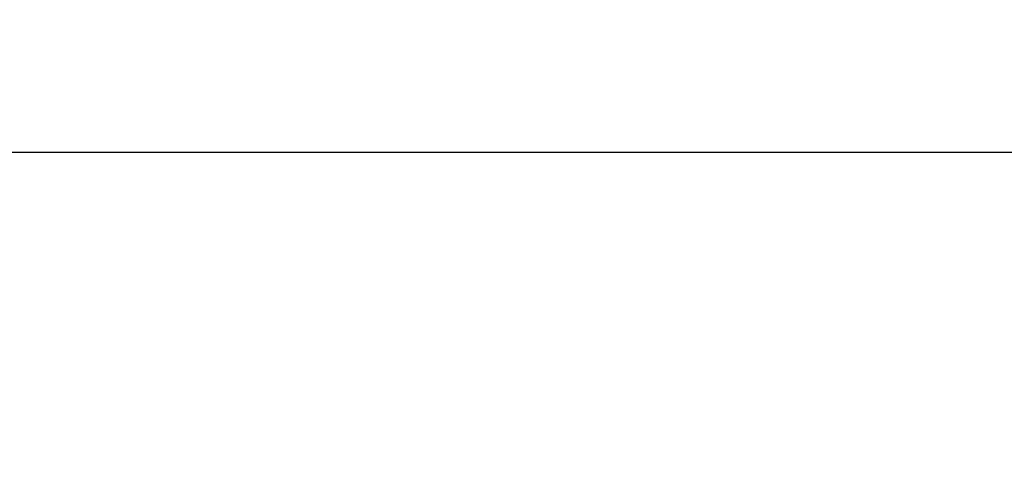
# Model space of a CAD drawing. Extents: x 0 to 2037, y -777 to 1557.
# Tile 23 of 65: x 342 to 458, y 682 to 736. Entities that reach past the tile are written whole.
import ezdxf

# ---------------------------------------------------------------- set-up
doc = ezdxf.new("R2010")
doc.units = 0
doc.header["$LTSCALE"] = 65.395
doc.layers.get('0').update_dxf_attribs({"linetype": 'CONTINUOUS'})
doc.styles.get("Standard").update_dxf_attribs({"font": 'arial.ttf'})
doc.dimstyles.new('DIMSTYLE_1', dxfattribs={"dimtxt": 8, "dimasz": 3, "dimexe": 2, "dimexo": 1.5, "dimgap": 2, "dimtad": 1, "dimdec": 1, "dimlfac": 2, "dimtxsty": 'STANDARD', "dimblk": '_ARROW_FILLED', "dimblk1": '_ARROW_FILLED', "dimblk2": '_ARROW_FILLED', "dimcen": 0.09, "dimazin": 3, "dimtp": 0.8, "dimtm": 0.8, "dimtfac": 1, "dimtdec": 65535, "dimtofl": 0, "dimtmove": 0, "dimatfit": 3, "dimtolj": 1})

# ---------------------------------------------------------------- blocks, each defined once
blk = doc.blocks.new('_ARROW_FILLED')
at = {"color": 0, "linetype": 'BYBLOCK'}
blk.add_solid([(0, 0), (-1, 0.25), (-1, -0.25)], dxfattribs=at)
blk = doc.blocks.new('*D7')
at = {"color": 2, "linetype": 'CONTINUOUS'}
for p, q in [((123.81, 476.83), (123.81, 722.06)), ((123.81, 720.06), (305.06, 720.06)), ((486.31, 720.06), (305.06, 720.06))]:
    blk.add_line(p, q, dxfattribs=at)
at = {"color": 2, "linetype": 'CONTINUOUS', "xscale": 3, "yscale": 3, "zscale": 3, "rotation": 180}
blk.add_blockref('_ARROW_FILLED', (123.81, 720.06), dxfattribs=at)
at = {"color": 2, "linetype": 'CONTINUOUS', "xscale": 3, "yscale": 3, "zscale": 3}
blk.add_blockref('_ARROW_FILLED', (486.31, 720.06), dxfattribs=at)
at = {"color": 2, "linetype": 'CONTINUOUS', "insert": (305.06, 730.06), "char_height": 8, "width": 7.4349, "attachment_point": 2}
blk.add_mtext('A', dxfattribs=at)

msp = doc.modelspace()

# ---------------------------------------------------------------- dimensions: what is measured, and where the dimension line sits
at = {"color": 2, "linetype": 'CONTINUOUS'}
dim = msp.add_linear_dim(base=(123.807, 720.061), p1=(486.307, 735.769), p2=(123.807, 475.328), angle=180, text='A', dimstyle='DIMSTYLE_1', dxfattribs=at)
dim.commit()
dim.dimension.update_dxf_attribs({"geometry": '*D7', "text_midpoint": (305.027, 720.061), "dimtype": 160})

doc.saveas('drawing.dxf')
